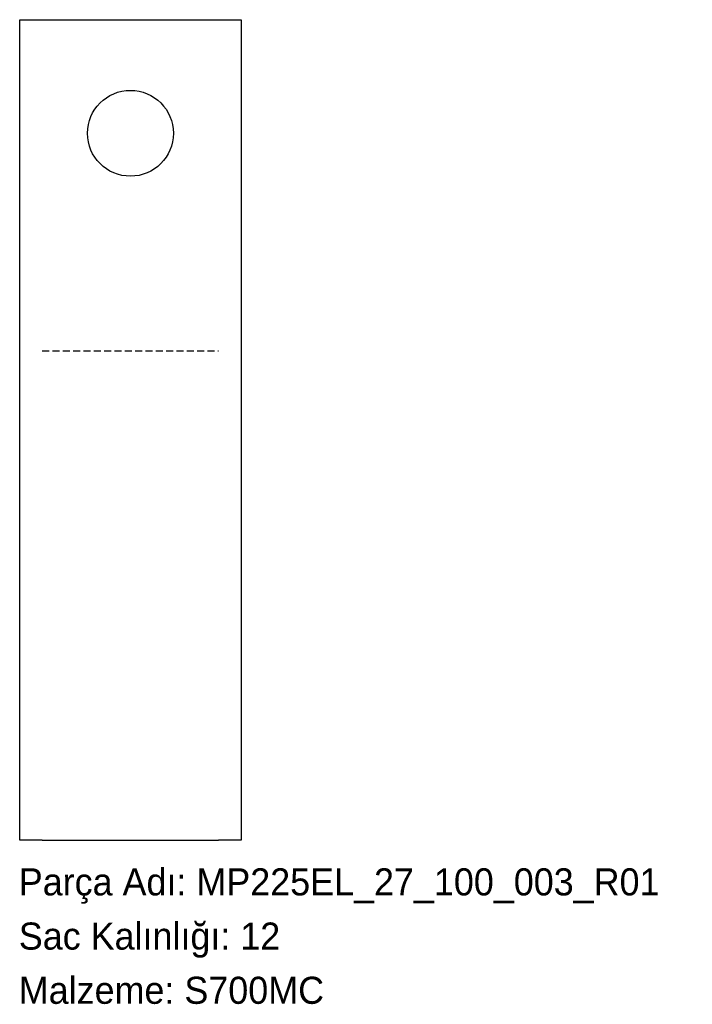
# Model space of a CAD drawing. Header units: millimetres. Extents: x 0 to 298, y -72 to 364.
import ezdxf

# ---------------------------------------------------------------- set-up
doc = ezdxf.new("R2010")
doc.units = ezdxf.units.MM
for name, pattern in [('SLD-Katı', [0]), ('SLD-Kesik', [4.572, 3.048, -1.524]), ('SLD-Sürekli', [0])]:
    doc.linetypes.add(name, pattern=pattern)
doc.layers.add('METIN', color=96, linetype='SLD-Katı')
doc.styles.add('SLDTEXTSTYLE0', font='ARIAL.TTF', dxfattribs={"width": 0.948, "bigfont": 'bigfont'})
doc.styles.add('SLDTEXTSTYLE1', font='ARIAL.TTF', dxfattribs={"width": 0.948})

msp = doc.modelspace()

# ---------------------------------------------------------------- linework, layer by layer
at = {"color": 7, "linetype": 'SLD-Sürekli', "lineweight": 25}
for p, q in [((0.4, 243.744243), (0.4, 363.744243)), ((0.4, 363.744243), (10.4, 363.744243)), ((10.4, 363.744243), (88.4, 363.744243)), ((88.4, 363.744243), (98.4, 363.744243)), ((98.4, 363.744243), (98.4, 243.744243)), ((0.4, 190.4), (0.4, 243.744243)), ((98.4, 243.744243), (98.4, 190.4)), ((0.4, 0.4), (0.4, 190.4)), ((98.4, 190.4), (98.4, 0.4)), ((10.4, 0.4), (0.4, 0.4)), ((10.4, 0.4), (88.4, 0.4)), ((98.4, 0.4), (88.4, 0.4))]:
    msp.add_line(p, q, dxfattribs=at)
at = {"color": 7, "linetype": 'SLD-Kesik'}
msp.add_line((10.4, 217.072122), (88.4, 217.072122), dxfattribs=at)
at = {"color": 7, "linetype": 'SLD-Sürekli', "lineweight": 25}
msp.add_circle((49.4, 313.434243), 19, dxfattribs=at)

# ---------------------------------------------------------------- texts
at = {"layer": 'METIN', "char_height": 12, "attachment_point": 1}
for s, insert, style in [('Parça Adı: MP225EL_27_100_003_R01', (0, -12.031187), 'SLDTEXTSTYLE0'), ('Sac Kalınlığı: 12', (0, -36.031187), 'SLDTEXTSTYLE0'), ('Malzeme: S700MC', (0, -60.031187), 'SLDTEXTSTYLE1')]:
    msp.add_mtext(s, dxfattribs=dict(at, insert=insert, style=style))

doc.saveas('drawing.dxf')
